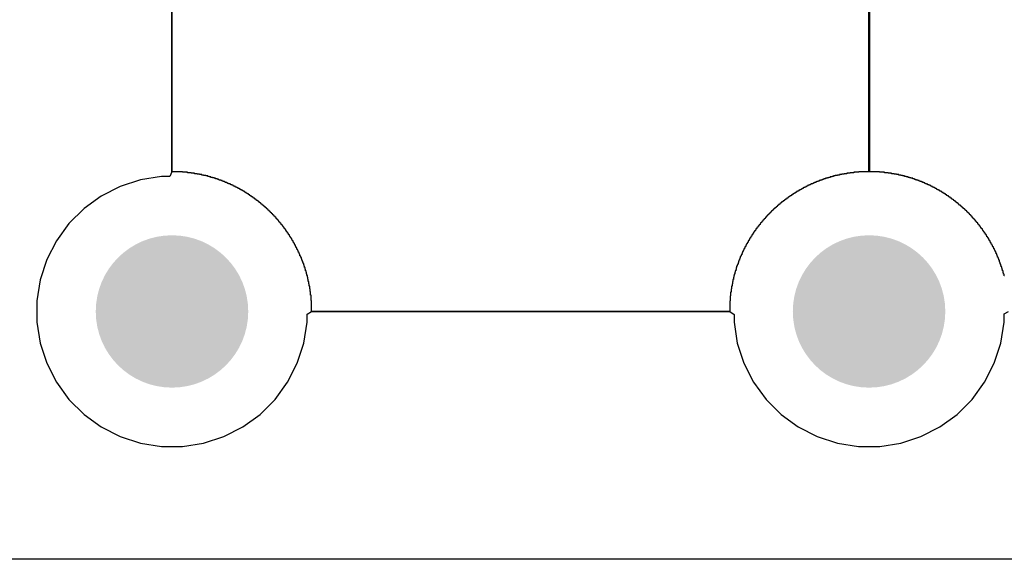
# Model space of a CAD drawing. Header units: inches. Extents: x 0 to 140, y 0 to 140.
# Tile 8 of 20: x 83 to 105, y 0 to 13. Entities that reach past the tile are written whole.
import ezdxf

# ---------------------------------------------------------------- set-up
doc = ezdxf.new("R2010")
doc.units = ezdxf.units.IN
doc.layers.add('BOTTOM', color=5, linetype='Continuous')
doc.layers.add('Pad Holes', color=156, linetype='Continuous')

msp = doc.modelspace()

# ---------------------------------------------------------------- hatches: boundary and pattern name
at = {"layer": 'BOTTOM'}
h = msp.add_hatch(color=5, dxfattribs=at)
edge = h.paths.add_edge_path()
edge.add_arc((86, 6), 1.5, 0, 360)
h = msp.add_hatch(color=5, dxfattribs=at)
edge = h.paths.add_edge_path()
edge.add_arc((102, 6), 1.5, 0, 360)
at = {"layer": 'Pad Holes'}
h = msp.add_hatch(color=7, dxfattribs=at)
edge = h.paths.add_edge_path()
edge.add_arc((86, 6), 1.75, 0, 360)
h = msp.add_hatch(color=7, dxfattribs=at)
edge = h.paths.add_edge_path()
edge.add_arc((102, 6), 1.75, 0, 360)

# ---------------------------------------------------------------- linework, layer by layer
at = {"layer": 'BOTTOM'}
for p, q in [((85.996, 10.265), (85.996, 18.806)), ((85.996, 18.773), (85.996, 10.265)), ((101.997, 9.207), (101.997, 18.806)), ((102.008, 18.806), (102.008, 9.207)), ((85.996, 10.255), (85.996, 10.265)), ((85.996, 10.265), (85.996, 9.227)), ((85.996, 9.207), (85.996, 10.255)), ((85.756, 9.1), (85.274, 9.023)), ((85.948, 9.1), (85.756, 9.1)), ((85.996, 9.207), (85.948, 9.1)), ((85.996, 9.227), (85.996, 9.207)), ((86.239, 9.207), (85.996, 9.207)), ((86.239, 9.196), (86.239, 9.207)), ((86.356, 9.196), (86.239, 9.196)), ((86.356, 9.186), (86.356, 9.196)), ((86.44, 9.186), (86.356, 9.186)), ((86.44, 9.175), (86.44, 9.186)), ((86.514, 9.175), (86.44, 9.175)), ((86.514, 9.165), (86.514, 9.175)), ((86.578, 9.165), (86.514, 9.165)), ((86.578, 9.154), (86.578, 9.165)), ((86.631, 9.154), (86.578, 9.154)), ((86.631, 9.144), (86.631, 9.154)), ((86.684, 9.144), (86.631, 9.144)), ((86.684, 9.133), (86.684, 9.144)), ((86.726, 9.133), (86.684, 9.133)), ((86.726, 9.122), (86.726, 9.133)), ((86.779, 9.122), (86.726, 9.122)), ((86.779, 9.112), (86.779, 9.122)), ((86.821, 9.112), (86.779, 9.112)), ((86.821, 9.101), (86.821, 9.112)), ((86.853, 9.101), (86.821, 9.101)), ((86.853, 9.091), (86.853, 9.101)), ((86.895, 9.091), (86.853, 9.091)), ((86.895, 9.08), (86.895, 9.091)), ((86.927, 9.08), (86.895, 9.08)), ((86.927, 9.069), (86.927, 9.08)), ((86.97, 9.069), (86.927, 9.069)), ((86.97, 9.059), (86.97, 9.069)), ((87.001, 9.059), (86.97, 9.059)), ((87.001, 9.048), (87.001, 9.059)), ((87.033, 9.048), (87.001, 9.048)), ((87.033, 9.038), (87.033, 9.048)), ((101.002, 9.048), (100.971, 9.048)), ((100.971, 9.048), (100.971, 9.038)), ((101.045, 9.059), (101.002, 9.059)), ((101.002, 9.059), (101.002, 9.048)), ((101.076, 9.069), (101.045, 9.069)), ((101.045, 9.069), (101.045, 9.059)), ((101.108, 9.08), (101.076, 9.08)), ((101.076, 9.08), (101.076, 9.069)), ((101.151, 9.091), (101.108, 9.091)), ((101.108, 9.091), (101.108, 9.08)), ((101.182, 9.101), (101.151, 9.101)), ((101.151, 9.101), (101.151, 9.091)), ((101.225, 9.112), (101.182, 9.112)), ((101.182, 9.112), (101.182, 9.101)), ((101.278, 9.122), (101.225, 9.122)), ((101.225, 9.122), (101.225, 9.112)), ((101.32, 9.133), (101.278, 9.133)), ((101.278, 9.133), (101.278, 9.122)), ((101.373, 9.144), (101.32, 9.144)), ((101.32, 9.144), (101.32, 9.133)), ((101.426, 9.154), (101.373, 9.154)), ((101.373, 9.154), (101.373, 9.144)), ((101.489, 9.165), (101.426, 9.165)), ((101.426, 9.165), (101.426, 9.154)), ((101.563, 9.175), (101.489, 9.175)), ((101.489, 9.175), (101.489, 9.165)), ((101.648, 9.186), (101.563, 9.186)), ((101.563, 9.186), (101.563, 9.175)), ((101.764, 9.196), (101.648, 9.196)), ((101.648, 9.196), (101.648, 9.186)), ((102.008, 9.207), (101.764, 9.207)), ((101.764, 9.207), (101.764, 9.196)), ((102.241, 9.207), (101.997, 9.207)), ((102.241, 9.196), (102.241, 9.207)), ((102.357, 9.196), (102.241, 9.196)), ((102.357, 9.186), (102.357, 9.196)), ((102.442, 9.186), (102.357, 9.186)), ((102.442, 9.175), (102.442, 9.186)), ((102.516, 9.175), (102.442, 9.175)), ((102.516, 9.165), (102.516, 9.175)), ((102.579, 9.165), (102.516, 9.165)), ((102.579, 9.154), (102.579, 9.165)), ((102.632, 9.154), (102.579, 9.154)), ((102.632, 9.144), (102.632, 9.154)), ((102.685, 9.144), (102.632, 9.144)), ((102.685, 9.133), (102.685, 9.144)), ((102.727, 9.133), (102.685, 9.133)), ((102.727, 9.122), (102.727, 9.133)), ((102.77, 9.122), (102.727, 9.122)), ((102.77, 9.112), (102.77, 9.122)), ((102.812, 9.112), (102.77, 9.112)), ((102.812, 9.101), (102.812, 9.112)), ((102.854, 9.101), (102.812, 9.101)), ((102.854, 9.091), (102.854, 9.101)), ((102.897, 9.091), (102.854, 9.091)), ((102.897, 9.08), (102.897, 9.091)), ((102.928, 9.08), (102.897, 9.08)), ((102.928, 9.069), (102.928, 9.08)), ((102.96, 9.069), (102.928, 9.069)), ((102.96, 9.059), (102.96, 9.069)), ((103.003, 9.059), (102.96, 9.059)), ((103.003, 9.048), (103.003, 9.059)), ((103.034, 9.048), (103.003, 9.048)), ((103.034, 9.038), (103.034, 9.048)), ((84.81, 8.873), (84.375, 8.651)), ((85.274, 9.023), (84.81, 8.873)), ((87.065, 9.038), (87.033, 9.038)), ((87.065, 9.027), (87.065, 9.038)), ((87.086, 9.027), (87.065, 9.027)), ((87.086, 9.017), (87.086, 9.027)), ((87.118, 9.017), (87.086, 9.017)), ((87.118, 9.006), (87.118, 9.017)), ((87.149, 9.006), (87.118, 9.006)), ((87.149, 8.995), (87.149, 9.006)), ((87.171, 8.995), (87.149, 8.995)), ((87.171, 8.985), (87.171, 8.995)), ((87.202, 8.985), (87.171, 8.985)), ((87.202, 8.974), (87.202, 8.985)), ((87.224, 8.974), (87.202, 8.974)), ((87.224, 8.964), (87.224, 8.974)), ((87.255, 8.964), (87.224, 8.964)), ((87.255, 8.953), (87.255, 8.964)), ((87.276, 8.953), (87.255, 8.953)), ((87.276, 8.942), (87.276, 8.953)), ((87.298, 8.942), (87.276, 8.942)), ((87.298, 8.932), (87.298, 8.942)), ((87.329, 8.932), (87.298, 8.932)), ((87.329, 8.921), (87.329, 8.932)), ((87.351, 8.921), (87.329, 8.921)), ((87.351, 8.911), (87.351, 8.921)), ((87.372, 8.911), (87.351, 8.911)), ((87.372, 8.9), (87.372, 8.911)), ((87.393, 8.9), (87.372, 8.9)), ((87.393, 8.89), (87.393, 8.9)), ((87.414, 8.89), (87.393, 8.89)), ((87.414, 8.879), (87.414, 8.89)), ((87.435, 8.879), (87.414, 8.879)), ((87.435, 8.868), (87.435, 8.879)), ((87.456, 8.868), (87.435, 8.868)), ((87.456, 8.858), (87.456, 8.868)), ((87.478, 8.858), (87.456, 8.858)), ((87.478, 8.847), (87.478, 8.858)), ((87.499, 8.847), (87.478, 8.847)), ((87.499, 8.837), (87.499, 8.847)), ((87.52, 8.837), (87.499, 8.837)), ((87.52, 8.826), (87.52, 8.837)), ((87.541, 8.826), (87.52, 8.826)), ((87.541, 8.815), (87.541, 8.826)), ((87.562, 8.815), (87.541, 8.815)), ((87.562, 8.805), (87.562, 8.815)), ((100.463, 8.815), (100.452, 8.815)), ((100.452, 8.815), (100.452, 8.805)), ((100.484, 8.826), (100.463, 8.826)), ((100.463, 8.826), (100.463, 8.815)), ((100.505, 8.837), (100.484, 8.837)), ((100.484, 8.837), (100.484, 8.826)), ((100.526, 8.847), (100.505, 8.847)), ((100.505, 8.847), (100.505, 8.837)), ((100.547, 8.858), (100.526, 8.858)), ((100.526, 8.858), (100.526, 8.847)), ((100.568, 8.868), (100.547, 8.868)), ((100.547, 8.868), (100.547, 8.858)), ((100.59, 8.879), (100.568, 8.879)), ((100.568, 8.879), (100.568, 8.868)), ((100.611, 8.89), (100.59, 8.89)), ((100.59, 8.89), (100.59, 8.879)), ((100.632, 8.9), (100.611, 8.9)), ((100.611, 8.9), (100.611, 8.89)), ((100.653, 8.911), (100.632, 8.911)), ((100.632, 8.911), (100.632, 8.9)), ((100.674, 8.921), (100.653, 8.921)), ((100.653, 8.921), (100.653, 8.911)), ((100.706, 8.932), (100.674, 8.932)), ((100.674, 8.932), (100.674, 8.921)), ((100.727, 8.942), (100.706, 8.942)), ((100.706, 8.942), (100.706, 8.932)), ((100.748, 8.953), (100.727, 8.953)), ((100.727, 8.953), (100.727, 8.942)), ((100.78, 8.964), (100.748, 8.964)), ((100.748, 8.964), (100.748, 8.953)), ((100.801, 8.974), (100.78, 8.974)), ((100.78, 8.974), (100.78, 8.964)), ((100.833, 8.985), (100.801, 8.985)), ((100.801, 8.985), (100.801, 8.974)), ((100.854, 8.995), (100.833, 8.995)), ((100.833, 8.995), (100.833, 8.985)), ((100.886, 9.006), (100.854, 9.006)), ((100.854, 9.006), (100.854, 8.995)), ((100.918, 9.017), (100.886, 9.017)), ((100.886, 9.017), (100.886, 9.006)), ((100.939, 9.027), (100.918, 9.027)), ((100.918, 9.027), (100.918, 9.017)), ((100.971, 9.038), (100.939, 9.038)), ((100.939, 9.038), (100.939, 9.027)), ((103.055, 9.038), (103.034, 9.038)), ((103.055, 9.027), (103.055, 9.038)), ((103.087, 9.027), (103.055, 9.027)), ((103.087, 9.017), (103.087, 9.027)), ((103.119, 9.017), (103.087, 9.017)), ((103.119, 9.006), (103.119, 9.017)), ((103.151, 9.006), (103.119, 9.006)), ((103.151, 8.995), (103.151, 9.006)), ((103.172, 8.995), (103.151, 8.995)), ((103.172, 8.985), (103.172, 8.995)), ((103.204, 8.985), (103.172, 8.985)), ((103.204, 8.974), (103.204, 8.985)), ((103.225, 8.974), (103.204, 8.974)), ((103.225, 8.964), (103.225, 8.974)), ((103.256, 8.964), (103.225, 8.964)), ((103.256, 8.953), (103.256, 8.964)), ((103.278, 8.953), (103.256, 8.953)), ((103.278, 8.942), (103.278, 8.953)), ((103.299, 8.942), (103.278, 8.942)), ((103.299, 8.932), (103.299, 8.942)), ((103.32, 8.932), (103.299, 8.932)), ((103.32, 8.921), (103.32, 8.932)), ((103.352, 8.921), (103.32, 8.921)), ((103.352, 8.911), (103.352, 8.921)), ((103.373, 8.911), (103.352, 8.911)), ((103.373, 8.9), (103.373, 8.911)), ((103.394, 8.9), (103.373, 8.9)), ((103.394, 8.89), (103.394, 8.9)), ((103.415, 8.89), (103.394, 8.89)), ((103.415, 8.879), (103.415, 8.89)), ((103.436, 8.879), (103.415, 8.879)), ((103.436, 8.868), (103.436, 8.879)), ((103.458, 8.868), (103.436, 8.868)), ((103.458, 8.858), (103.458, 8.868)), ((103.479, 8.858), (103.458, 8.858)), ((103.479, 8.847), (103.479, 8.858)), ((103.5, 8.847), (103.479, 8.847)), ((103.5, 8.837), (103.5, 8.847)), ((103.521, 8.837), (103.5, 8.837)), ((103.521, 8.826), (103.521, 8.837)), ((103.542, 8.826), (103.521, 8.826)), ((103.542, 8.815), (103.542, 8.826)), ((103.553, 8.815), (103.542, 8.815)), ((103.553, 8.805), (103.553, 8.815)), ((84.375, 8.651), (83.981, 8.364)), ((87.573, 8.805), (87.562, 8.805)), ((87.573, 8.794), (87.573, 8.805)), ((87.594, 8.794), (87.573, 8.794)), ((87.594, 8.784), (87.594, 8.794)), ((87.615, 8.784), (87.594, 8.784)), ((87.615, 8.773), (87.615, 8.784)), ((87.636, 8.773), (87.615, 8.773)), ((87.636, 8.763), (87.636, 8.773)), ((87.647, 8.763), (87.636, 8.763)), ((87.647, 8.752), (87.647, 8.763)), ((87.668, 8.752), (87.647, 8.752)), ((87.668, 8.741), (87.668, 8.752)), ((87.679, 8.741), (87.668, 8.741)), ((87.679, 8.731), (87.679, 8.741)), ((87.7, 8.731), (87.679, 8.731)), ((87.7, 8.72), (87.7, 8.731)), ((87.721, 8.72), (87.7, 8.72)), ((87.721, 8.71), (87.721, 8.72)), ((87.732, 8.71), (87.721, 8.71)), ((87.732, 8.699), (87.732, 8.71)), ((87.753, 8.699), (87.732, 8.699)), ((87.753, 8.688), (87.753, 8.699)), ((87.763, 8.688), (87.753, 8.688)), ((87.763, 8.678), (87.763, 8.688)), ((87.784, 8.678), (87.763, 8.678)), ((87.784, 8.667), (87.784, 8.678)), ((87.795, 8.667), (87.784, 8.667)), ((87.795, 8.657), (87.795, 8.667)), ((87.816, 8.657), (87.795, 8.657)), ((87.816, 8.646), (87.816, 8.657)), ((87.827, 8.646), (87.816, 8.646)), ((87.827, 8.636), (87.827, 8.646)), ((87.848, 8.636), (87.827, 8.636)), ((87.848, 8.625), (87.848, 8.636)), ((87.859, 8.625), (87.848, 8.625)), ((87.859, 8.614), (87.859, 8.625)), ((87.869, 8.614), (87.859, 8.614)), ((87.869, 8.604), (87.869, 8.614)), ((87.89, 8.604), (87.869, 8.604)), ((87.89, 8.593), (87.89, 8.604)), ((87.901, 8.593), (87.89, 8.593)), ((87.901, 8.583), (87.901, 8.593)), ((100.113, 8.593), (100.103, 8.593)), ((100.103, 8.593), (100.103, 8.583)), ((100.135, 8.604), (100.113, 8.604)), ((100.113, 8.604), (100.113, 8.593)), ((100.145, 8.614), (100.135, 8.614)), ((100.135, 8.614), (100.135, 8.604)), ((100.156, 8.625), (100.145, 8.625)), ((100.145, 8.625), (100.145, 8.614)), ((100.177, 8.636), (100.156, 8.636)), ((100.156, 8.636), (100.156, 8.625)), ((100.187, 8.646), (100.177, 8.646)), ((100.177, 8.646), (100.177, 8.636)), ((100.209, 8.657), (100.187, 8.657)), ((100.187, 8.657), (100.187, 8.646)), ((100.219, 8.667), (100.209, 8.667)), ((100.209, 8.667), (100.209, 8.657)), ((100.24, 8.678), (100.219, 8.678)), ((100.219, 8.678), (100.219, 8.667)), ((100.251, 8.688), (100.24, 8.688)), ((100.24, 8.688), (100.24, 8.678)), ((100.272, 8.699), (100.251, 8.699)), ((100.251, 8.699), (100.251, 8.688)), ((100.283, 8.71), (100.272, 8.71)), ((100.272, 8.71), (100.272, 8.699)), ((100.304, 8.72), (100.283, 8.72)), ((100.283, 8.72), (100.283, 8.71)), ((100.325, 8.731), (100.304, 8.731)), ((100.304, 8.731), (100.304, 8.72)), ((100.336, 8.741), (100.325, 8.741)), ((100.325, 8.741), (100.325, 8.731)), ((100.357, 8.752), (100.336, 8.752)), ((100.336, 8.752), (100.336, 8.741)), ((100.378, 8.763), (100.357, 8.763)), ((100.357, 8.763), (100.357, 8.752)), ((100.389, 8.773), (100.378, 8.773)), ((100.378, 8.773), (100.378, 8.763)), ((100.41, 8.784), (100.389, 8.784)), ((100.389, 8.784), (100.389, 8.773)), ((100.431, 8.794), (100.41, 8.794)), ((100.41, 8.794), (100.41, 8.784)), ((100.452, 8.805), (100.431, 8.805)), ((100.431, 8.805), (100.431, 8.794)), ((103.574, 8.805), (103.553, 8.805)), ((103.574, 8.794), (103.574, 8.805)), ((103.595, 8.794), (103.574, 8.794)), ((103.595, 8.784), (103.595, 8.794)), ((103.616, 8.784), (103.595, 8.784)), ((103.616, 8.773), (103.616, 8.784)), ((103.627, 8.773), (103.616, 8.773)), ((103.627, 8.763), (103.627, 8.773)), ((103.648, 8.763), (103.627, 8.763)), ((103.648, 8.752), (103.648, 8.763)), ((103.669, 8.752), (103.648, 8.752)), ((103.669, 8.741), (103.669, 8.752)), ((103.68, 8.741), (103.669, 8.741)), ((103.68, 8.731), (103.68, 8.741)), ((103.701, 8.731), (103.68, 8.731)), ((103.701, 8.72), (103.701, 8.731)), ((103.722, 8.72), (103.701, 8.72)), ((103.722, 8.71), (103.722, 8.72)), ((103.733, 8.71), (103.722, 8.71)), ((103.733, 8.699), (103.733, 8.71)), ((103.754, 8.699), (103.733, 8.699)), ((103.754, 8.688), (103.754, 8.699)), ((103.764, 8.688), (103.754, 8.688)), ((103.764, 8.678), (103.764, 8.688)), ((103.786, 8.678), (103.764, 8.678)), ((103.786, 8.667), (103.786, 8.678)), ((103.796, 8.667), (103.786, 8.667)), ((103.796, 8.657), (103.796, 8.667)), ((103.817, 8.657), (103.796, 8.657)), ((103.817, 8.646), (103.817, 8.657)), ((103.828, 8.646), (103.817, 8.646)), ((103.828, 8.636), (103.828, 8.646)), ((103.839, 8.636), (103.828, 8.636)), ((103.839, 8.625), (103.839, 8.636)), ((103.86, 8.625), (103.839, 8.625)), ((103.86, 8.614), (103.86, 8.625)), ((103.87, 8.614), (103.86, 8.614)), ((103.87, 8.604), (103.87, 8.614)), ((103.891, 8.604), (103.87, 8.604)), ((103.891, 8.593), (103.891, 8.604)), ((103.902, 8.593), (103.891, 8.593)), ((103.902, 8.583), (103.902, 8.593)), ((83.981, 8.364), (83.635, 8.019)), ((87.922, 8.583), (87.901, 8.583)), ((87.922, 8.572), (87.922, 8.583)), ((87.933, 8.572), (87.922, 8.572)), ((87.933, 8.561), (87.933, 8.572)), ((87.943, 8.561), (87.933, 8.561)), ((87.943, 8.551), (87.943, 8.561)), ((87.964, 8.551), (87.943, 8.551)), ((87.964, 8.54), (87.964, 8.551)), ((87.975, 8.54), (87.964, 8.54)), ((87.975, 8.53), (87.975, 8.54)), ((87.986, 8.53), (87.975, 8.53)), ((87.986, 8.519), (87.986, 8.53)), ((87.996, 8.519), (87.986, 8.519)), ((87.996, 8.509), (87.996, 8.519)), ((88.017, 8.509), (87.996, 8.509)), ((88.017, 8.498), (88.017, 8.509)), ((88.028, 8.498), (88.017, 8.498)), ((88.028, 8.487), (88.028, 8.498)), ((88.038, 8.487), (88.028, 8.487)), ((88.038, 8.477), (88.038, 8.487)), ((88.049, 8.477), (88.038, 8.477)), ((88.049, 8.466), (88.049, 8.477)), ((88.06, 8.466), (88.049, 8.466)), ((88.06, 8.456), (88.06, 8.466)), ((88.081, 8.456), (88.06, 8.456)), ((88.081, 8.445), (88.081, 8.456)), ((88.091, 8.445), (88.081, 8.445)), ((88.091, 8.435), (88.091, 8.445)), ((88.102, 8.435), (88.091, 8.435)), ((88.102, 8.424), (88.102, 8.435)), ((88.112, 8.424), (88.102, 8.424)), ((88.112, 8.413), (88.112, 8.424)), ((88.123, 8.413), (88.112, 8.413)), ((88.123, 8.403), (88.123, 8.413)), ((88.134, 8.403), (88.123, 8.403)), ((88.134, 8.392), (88.134, 8.403)), ((88.155, 8.392), (88.134, 8.392)), ((88.155, 8.382), (88.155, 8.392)), ((88.165, 8.382), (88.155, 8.382)), ((88.165, 8.371), (88.165, 8.382)), ((88.176, 8.371), (88.165, 8.371)), ((88.176, 8.36), (88.176, 8.371)), ((99.838, 8.371), (99.828, 8.371)), ((99.828, 8.371), (99.828, 8.36)), ((99.859, 8.382), (99.838, 8.382)), ((99.838, 8.382), (99.838, 8.371)), ((99.87, 8.392), (99.859, 8.392)), ((99.859, 8.392), (99.859, 8.382)), ((99.881, 8.403), (99.87, 8.403)), ((99.87, 8.403), (99.87, 8.392)), ((99.891, 8.413), (99.881, 8.413)), ((99.881, 8.413), (99.881, 8.403)), ((99.902, 8.424), (99.891, 8.424)), ((99.891, 8.424), (99.891, 8.413)), ((99.912, 8.435), (99.902, 8.435)), ((99.902, 8.435), (99.902, 8.424)), ((99.923, 8.445), (99.912, 8.445)), ((99.912, 8.445), (99.912, 8.435)), ((99.944, 8.456), (99.923, 8.456)), ((99.923, 8.456), (99.923, 8.445)), ((99.955, 8.466), (99.944, 8.466)), ((99.944, 8.466), (99.944, 8.456)), ((99.965, 8.477), (99.955, 8.477)), ((99.955, 8.477), (99.955, 8.466)), ((99.976, 8.487), (99.965, 8.487)), ((99.965, 8.487), (99.965, 8.477)), ((99.986, 8.498), (99.976, 8.498)), ((99.976, 8.498), (99.976, 8.487)), ((100.008, 8.509), (99.986, 8.509)), ((99.986, 8.509), (99.986, 8.498)), ((100.018, 8.519), (100.008, 8.519)), ((100.008, 8.519), (100.008, 8.509)), ((100.029, 8.53), (100.018, 8.53)), ((100.018, 8.53), (100.018, 8.519)), ((100.05, 8.54), (100.029, 8.54)), ((100.029, 8.54), (100.029, 8.53)), ((100.06, 8.551), (100.05, 8.551)), ((100.05, 8.551), (100.05, 8.54)), ((100.071, 8.561), (100.06, 8.561)), ((100.06, 8.561), (100.06, 8.551)), ((100.082, 8.572), (100.071, 8.572)), ((100.071, 8.572), (100.071, 8.561)), ((100.103, 8.583), (100.082, 8.583)), ((100.082, 8.583), (100.082, 8.572)), ((103.913, 8.583), (103.902, 8.583)), ((103.913, 8.572), (103.913, 8.583)), ((103.934, 8.572), (103.913, 8.572)), ((103.934, 8.561), (103.934, 8.572)), ((103.944, 8.561), (103.934, 8.561)), ((103.944, 8.551), (103.944, 8.561)), ((103.955, 8.551), (103.944, 8.551)), ((103.955, 8.54), (103.955, 8.551)), ((103.976, 8.54), (103.955, 8.54)), ((103.976, 8.53), (103.976, 8.54)), ((103.987, 8.53), (103.976, 8.53)), ((103.987, 8.519), (103.987, 8.53)), ((103.997, 8.519), (103.987, 8.519)), ((103.997, 8.509), (103.997, 8.519)), ((104.008, 8.509), (103.997, 8.509)), ((104.008, 8.498), (104.008, 8.509)), ((104.029, 8.498), (104.008, 8.498)), ((104.029, 8.487), (104.029, 8.498)), ((104.04, 8.487), (104.029, 8.487)), ((104.04, 8.477), (104.04, 8.487)), ((104.05, 8.477), (104.04, 8.477)), ((104.05, 8.466), (104.05, 8.477)), ((104.061, 8.466), (104.05, 8.466)), ((104.061, 8.456), (104.061, 8.466)), ((104.071, 8.456), (104.061, 8.456)), ((104.071, 8.445), (104.071, 8.456)), ((104.093, 8.445), (104.071, 8.445)), ((104.093, 8.435), (104.093, 8.445)), ((104.103, 8.435), (104.093, 8.435)), ((104.103, 8.424), (104.103, 8.435)), ((104.114, 8.424), (104.103, 8.424)), ((104.114, 8.413), (104.114, 8.424)), ((104.124, 8.413), (104.114, 8.413)), ((104.124, 8.403), (104.124, 8.413)), ((104.135, 8.403), (104.124, 8.403)), ((104.135, 8.392), (104.135, 8.403)), ((104.145, 8.392), (104.135, 8.392)), ((104.145, 8.382), (104.145, 8.392)), ((104.156, 8.382), (104.145, 8.382)), ((104.156, 8.371), (104.156, 8.382)), ((104.177, 8.371), (104.156, 8.371)), ((104.177, 8.36), (104.177, 8.371)), ((88.187, 8.36), (88.176, 8.36)), ((88.187, 8.35), (88.187, 8.36)), ((88.197, 8.35), (88.187, 8.35)), ((88.197, 8.339), (88.197, 8.35)), ((88.208, 8.339), (88.197, 8.339)), ((88.208, 8.329), (88.208, 8.339)), ((88.218, 8.329), (88.208, 8.329)), ((88.218, 8.318), (88.218, 8.329)), ((88.229, 8.318), (88.218, 8.318)), ((88.229, 8.308), (88.229, 8.318)), ((88.239, 8.308), (88.229, 8.308)), ((88.239, 8.297), (88.239, 8.308)), ((88.25, 8.297), (88.239, 8.297)), ((88.25, 8.286), (88.25, 8.297)), ((88.261, 8.286), (88.25, 8.286)), ((88.261, 8.276), (88.261, 8.286)), ((88.271, 8.276), (88.261, 8.276)), ((88.271, 8.265), (88.271, 8.276)), ((88.282, 8.265), (88.271, 8.265)), ((88.282, 8.255), (88.282, 8.265)), ((88.292, 8.255), (88.282, 8.255)), ((88.292, 8.244), (88.292, 8.255)), ((88.303, 8.244), (88.292, 8.244)), ((88.303, 8.233), (88.303, 8.244)), ((88.314, 8.233), (88.303, 8.233)), ((88.314, 8.223), (88.314, 8.233)), ((88.324, 8.223), (88.314, 8.223)), ((88.324, 8.212), (88.324, 8.223)), ((88.335, 8.212), (88.324, 8.212)), ((88.335, 8.202), (88.335, 8.212)), ((88.345, 8.202), (88.335, 8.202)), ((88.345, 8.191), (88.345, 8.202)), ((88.356, 8.191), (88.345, 8.191)), ((88.356, 8.181), (88.356, 8.191)), ((88.366, 8.181), (88.356, 8.181)), ((88.366, 8.17), (88.366, 8.181)), ((88.377, 8.17), (88.366, 8.17)), ((88.377, 8.159), (88.377, 8.17)), ((88.388, 8.159), (88.377, 8.159)), ((88.388, 8.138), (88.388, 8.159)), ((88.398, 8.138), (88.388, 8.138)), ((88.398, 8.128), (88.398, 8.138)), ((99.616, 8.138), (99.605, 8.138)), ((99.605, 8.138), (99.605, 8.128)), ((99.627, 8.149), (99.616, 8.149)), ((99.616, 8.149), (99.616, 8.138)), ((99.637, 8.17), (99.627, 8.17)), ((99.627, 8.17), (99.627, 8.149)), ((99.648, 8.181), (99.637, 8.181)), ((99.637, 8.181), (99.637, 8.17)), ((99.658, 8.191), (99.648, 8.191)), ((99.648, 8.191), (99.648, 8.181)), ((99.669, 8.202), (99.658, 8.202)), ((99.658, 8.202), (99.658, 8.191)), ((99.68, 8.212), (99.669, 8.212)), ((99.669, 8.212), (99.669, 8.202)), ((99.69, 8.223), (99.68, 8.223)), ((99.68, 8.223), (99.68, 8.212)), ((99.701, 8.233), (99.69, 8.233)), ((99.69, 8.233), (99.69, 8.223)), ((99.711, 8.244), (99.701, 8.244)), ((99.701, 8.244), (99.701, 8.233)), ((99.722, 8.255), (99.711, 8.255)), ((99.711, 8.255), (99.711, 8.244)), ((99.732, 8.265), (99.722, 8.265)), ((99.722, 8.265), (99.722, 8.255)), ((99.743, 8.276), (99.732, 8.276)), ((99.732, 8.276), (99.732, 8.265)), ((99.754, 8.286), (99.743, 8.286)), ((99.743, 8.286), (99.743, 8.276)), ((99.764, 8.297), (99.754, 8.297)), ((99.754, 8.297), (99.754, 8.286)), ((99.775, 8.308), (99.764, 8.308)), ((99.764, 8.308), (99.764, 8.297)), ((99.785, 8.318), (99.775, 8.318)), ((99.775, 8.318), (99.775, 8.308)), ((99.796, 8.329), (99.785, 8.329)), ((99.785, 8.329), (99.785, 8.318)), ((99.807, 8.339), (99.796, 8.339)), ((99.796, 8.339), (99.796, 8.329)), ((99.817, 8.35), (99.807, 8.35)), ((99.807, 8.35), (99.807, 8.339)), ((99.828, 8.36), (99.817, 8.36)), ((99.817, 8.36), (99.817, 8.35)), ((104.188, 8.36), (104.177, 8.36)), ((104.188, 8.35), (104.188, 8.36)), ((104.198, 8.35), (104.188, 8.35)), ((104.198, 8.339), (104.198, 8.35)), ((104.209, 8.339), (104.198, 8.339)), ((104.209, 8.329), (104.209, 8.339)), ((104.22, 8.329), (104.209, 8.329)), ((104.22, 8.318), (104.22, 8.329)), ((104.23, 8.318), (104.22, 8.318)), ((104.23, 8.308), (104.23, 8.318)), ((104.241, 8.308), (104.23, 8.308)), ((104.241, 8.297), (104.241, 8.308)), ((104.251, 8.297), (104.241, 8.297)), ((104.251, 8.286), (104.251, 8.297)), ((104.262, 8.286), (104.251, 8.286)), ((104.262, 8.276), (104.262, 8.286)), ((104.272, 8.276), (104.262, 8.276)), ((104.272, 8.265), (104.272, 8.276)), ((104.283, 8.265), (104.272, 8.265)), ((104.283, 8.255), (104.283, 8.265)), ((104.294, 8.255), (104.283, 8.255)), ((104.294, 8.244), (104.294, 8.255)), ((104.304, 8.244), (104.294, 8.244)), ((104.304, 8.233), (104.304, 8.244)), ((104.315, 8.233), (104.304, 8.233)), ((104.315, 8.223), (104.315, 8.233)), ((104.325, 8.223), (104.315, 8.223)), ((104.325, 8.212), (104.325, 8.223)), ((104.336, 8.212), (104.325, 8.212)), ((104.336, 8.202), (104.336, 8.212)), ((104.347, 8.202), (104.336, 8.202)), ((104.347, 8.191), (104.347, 8.202)), ((104.357, 8.191), (104.347, 8.191)), ((104.357, 8.181), (104.357, 8.191)), ((104.368, 8.181), (104.357, 8.181)), ((104.368, 8.159), (104.368, 8.181)), ((104.378, 8.159), (104.368, 8.159)), ((104.378, 8.149), (104.378, 8.159)), ((104.389, 8.149), (104.378, 8.149)), ((104.389, 8.138), (104.389, 8.149)), ((104.399, 8.138), (104.389, 8.138)), ((104.399, 8.128), (104.399, 8.138)), ((83.635, 8.019), (83.349, 7.624)), ((88.409, 8.128), (88.398, 8.128)), ((88.409, 8.117), (88.409, 8.128)), ((88.419, 8.117), (88.409, 8.117)), ((88.419, 8.106), (88.419, 8.117)), ((88.43, 8.106), (88.419, 8.106)), ((88.43, 8.096), (88.43, 8.106)), ((88.441, 8.096), (88.43, 8.096)), ((88.441, 8.085), (88.441, 8.096)), ((88.451, 8.085), (88.441, 8.085)), ((88.451, 8.064), (88.451, 8.085)), ((88.462, 8.064), (88.451, 8.064)), ((88.462, 8.054), (88.462, 8.064)), ((88.472, 8.054), (88.462, 8.054)), ((88.472, 8.043), (88.472, 8.054)), ((88.483, 8.043), (88.472, 8.043)), ((88.483, 8.032), (88.483, 8.043)), ((88.493, 8.032), (88.483, 8.032)), ((88.493, 8.022), (88.493, 8.032)), ((88.504, 8.022), (88.493, 8.022)), ((88.504, 8.001), (88.504, 8.022)), ((88.515, 8.001), (88.504, 8.001)), ((88.515, 7.99), (88.515, 8.001)), ((88.525, 7.99), (88.515, 7.99)), ((88.525, 7.979), (88.525, 7.99)), ((88.536, 7.979), (88.525, 7.979)), ((88.536, 7.969), (88.536, 7.979)), ((88.546, 7.969), (88.536, 7.969)), ((88.546, 7.948), (88.546, 7.969)), ((88.557, 7.948), (88.546, 7.948)), ((88.557, 7.937), (88.557, 7.948)), ((88.568, 7.937), (88.557, 7.937)), ((88.568, 7.927), (88.568, 7.937)), ((88.578, 7.927), (88.568, 7.927)), ((88.578, 7.905), (88.578, 7.927)), ((99.436, 7.927), (99.426, 7.927)), ((99.426, 7.927), (99.426, 7.905)), ((99.447, 7.937), (99.436, 7.937)), ((99.436, 7.937), (99.436, 7.927)), ((99.457, 7.948), (99.447, 7.948)), ((99.447, 7.948), (99.447, 7.937)), ((99.468, 7.958), (99.457, 7.958)), ((99.457, 7.958), (99.457, 7.948)), ((99.478, 7.979), (99.468, 7.979)), ((99.468, 7.979), (99.468, 7.958)), ((99.489, 7.99), (99.478, 7.99)), ((99.478, 7.99), (99.478, 7.979)), ((99.5, 8.001), (99.489, 8.001)), ((99.489, 8.001), (99.489, 7.99)), ((99.51, 8.022), (99.5, 8.022)), ((99.5, 8.022), (99.5, 8.001)), ((99.521, 8.032), (99.51, 8.032)), ((99.51, 8.032), (99.51, 8.022)), ((99.531, 8.043), (99.521, 8.043)), ((99.521, 8.043), (99.521, 8.032)), ((99.542, 8.054), (99.531, 8.054)), ((99.531, 8.054), (99.531, 8.043)), ((99.553, 8.064), (99.542, 8.064)), ((99.542, 8.064), (99.542, 8.054)), ((99.563, 8.085), (99.553, 8.085)), ((99.553, 8.085), (99.553, 8.064)), ((99.574, 8.096), (99.563, 8.096)), ((99.563, 8.096), (99.563, 8.085)), ((99.584, 8.106), (99.574, 8.106)), ((99.574, 8.106), (99.574, 8.096)), ((99.595, 8.117), (99.584, 8.117)), ((99.584, 8.117), (99.584, 8.106)), ((99.605, 8.128), (99.595, 8.128)), ((99.595, 8.128), (99.595, 8.117)), ((104.41, 8.128), (104.399, 8.128)), ((104.41, 8.117), (104.41, 8.128)), ((104.421, 8.117), (104.41, 8.117)), ((104.421, 8.106), (104.421, 8.117)), ((104.431, 8.106), (104.421, 8.106)), ((104.431, 8.096), (104.431, 8.106)), ((104.442, 8.096), (104.431, 8.096)), ((104.442, 8.075), (104.442, 8.096)), ((104.452, 8.075), (104.442, 8.075)), ((104.452, 8.064), (104.452, 8.075)), ((104.463, 8.064), (104.452, 8.064)), ((104.463, 8.054), (104.463, 8.064)), ((104.474, 8.054), (104.463, 8.054)), ((104.474, 8.043), (104.474, 8.054)), ((104.484, 8.043), (104.474, 8.043)), ((104.484, 8.032), (104.484, 8.043)), ((104.495, 8.032), (104.484, 8.032)), ((104.495, 8.011), (104.495, 8.032)), ((104.505, 8.011), (104.495, 8.011)), ((104.505, 8.001), (104.505, 8.011)), ((104.516, 8.001), (104.505, 8.001)), ((104.516, 7.99), (104.516, 8.001)), ((104.526, 7.99), (104.516, 7.99)), ((104.526, 7.979), (104.526, 7.99)), ((104.537, 7.979), (104.526, 7.979)), ((104.537, 7.958), (104.537, 7.979)), ((104.548, 7.958), (104.537, 7.958)), ((104.548, 7.948), (104.548, 7.958)), ((104.558, 7.948), (104.548, 7.948)), ((104.558, 7.937), (104.558, 7.948)), ((104.569, 7.937), (104.558, 7.937)), ((104.569, 7.916), (104.569, 7.937)), ((104.579, 7.916), (104.569, 7.916)), ((104.579, 7.905), (104.579, 7.916)), ((88.589, 7.905), (88.578, 7.905)), ((88.589, 7.895), (88.589, 7.905)), ((88.599, 7.895), (88.589, 7.895)), ((88.599, 7.884), (88.599, 7.895)), ((88.61, 7.884), (88.599, 7.884)), ((88.61, 7.863), (88.61, 7.884)), ((88.62, 7.863), (88.61, 7.863)), ((88.62, 7.852), (88.62, 7.863)), ((88.631, 7.852), (88.62, 7.852)), ((88.631, 7.831), (88.631, 7.852)), ((88.642, 7.831), (88.631, 7.831)), ((88.642, 7.821), (88.642, 7.831)), ((88.652, 7.821), (88.642, 7.821)), ((88.652, 7.8), (88.652, 7.821)), ((88.663, 7.8), (88.652, 7.8)), ((88.663, 7.789), (88.663, 7.8)), ((88.673, 7.789), (88.663, 7.789)), ((88.673, 7.768), (88.673, 7.789)), ((88.684, 7.768), (88.673, 7.768)), ((88.684, 7.757), (88.684, 7.768)), ((88.695, 7.757), (88.684, 7.757)), ((88.695, 7.736), (88.695, 7.757)), ((88.705, 7.736), (88.695, 7.736)), ((88.705, 7.725), (88.705, 7.736)), ((88.716, 7.725), (88.705, 7.725)), ((88.716, 7.704), (88.716, 7.725)), ((88.726, 7.704), (88.716, 7.704)), ((88.726, 7.694), (88.726, 7.704)), ((88.737, 7.694), (88.726, 7.694)), ((88.737, 7.673), (88.737, 7.694)), ((99.288, 7.704), (99.277, 7.704)), ((99.277, 7.704), (99.277, 7.683)), ((99.299, 7.725), (99.288, 7.725)), ((99.288, 7.725), (99.288, 7.704)), ((99.309, 7.736), (99.299, 7.736)), ((99.299, 7.736), (99.299, 7.725)), ((99.32, 7.757), (99.309, 7.757)), ((99.309, 7.757), (99.309, 7.736)), ((99.33, 7.768), (99.32, 7.768)), ((99.32, 7.768), (99.32, 7.757)), ((99.341, 7.789), (99.33, 7.789)), ((99.33, 7.789), (99.33, 7.768)), ((99.351, 7.8), (99.341, 7.8)), ((99.341, 7.8), (99.341, 7.789)), ((99.362, 7.821), (99.351, 7.821)), ((99.351, 7.821), (99.351, 7.8)), ((99.373, 7.831), (99.362, 7.831)), ((99.362, 7.831), (99.362, 7.821)), ((99.383, 7.852), (99.373, 7.852)), ((99.373, 7.852), (99.373, 7.831)), ((99.394, 7.863), (99.383, 7.863)), ((99.383, 7.863), (99.383, 7.852)), ((99.404, 7.874), (99.394, 7.874)), ((99.394, 7.874), (99.394, 7.863)), ((99.415, 7.895), (99.404, 7.895)), ((99.404, 7.895), (99.404, 7.874)), ((99.426, 7.905), (99.415, 7.905)), ((99.415, 7.905), (99.415, 7.895)), ((104.59, 7.905), (104.579, 7.905)), ((104.59, 7.895), (104.59, 7.905)), ((104.601, 7.895), (104.59, 7.895)), ((104.601, 7.874), (104.601, 7.895)), ((104.611, 7.874), (104.601, 7.874)), ((104.611, 7.863), (104.611, 7.874)), ((104.622, 7.863), (104.611, 7.863)), ((104.622, 7.842), (104.622, 7.863)), ((104.632, 7.842), (104.622, 7.842)), ((104.632, 7.831), (104.632, 7.842)), ((104.643, 7.831), (104.632, 7.831)), ((104.643, 7.821), (104.643, 7.831)), ((104.653, 7.821), (104.643, 7.821)), ((104.653, 7.8), (104.653, 7.821)), ((104.664, 7.8), (104.653, 7.8)), ((104.664, 7.789), (104.664, 7.8)), ((104.675, 7.789), (104.664, 7.789)), ((104.675, 7.768), (104.675, 7.789)), ((104.685, 7.768), (104.675, 7.768)), ((104.685, 7.757), (104.685, 7.768)), ((104.696, 7.757), (104.685, 7.757)), ((104.696, 7.736), (104.696, 7.757)), ((104.706, 7.736), (104.696, 7.736)), ((104.706, 7.715), (104.706, 7.736)), ((104.717, 7.715), (104.706, 7.715)), ((104.717, 7.704), (104.717, 7.715)), ((104.728, 7.704), (104.717, 7.704)), ((104.728, 7.683), (104.728, 7.704)), ((83.349, 7.624), (83.127, 7.19)), ((88.747, 7.673), (88.737, 7.673)), ((88.747, 7.651), (88.747, 7.673)), ((88.758, 7.651), (88.747, 7.651)), ((88.758, 7.641), (88.758, 7.651)), ((88.769, 7.641), (88.758, 7.641)), ((88.769, 7.62), (88.769, 7.641)), ((88.779, 7.62), (88.769, 7.62)), ((88.779, 7.598), (88.779, 7.62)), ((88.79, 7.598), (88.779, 7.598)), ((88.79, 7.577), (88.79, 7.598)), ((88.8, 7.577), (88.79, 7.577)), ((88.8, 7.567), (88.8, 7.577)), ((88.811, 7.567), (88.8, 7.567)), ((88.811, 7.546), (88.811, 7.567)), ((88.822, 7.546), (88.811, 7.546)), ((88.822, 7.524), (88.822, 7.546)), ((88.832, 7.524), (88.822, 7.524)), ((88.832, 7.503), (88.832, 7.524)), ((88.843, 7.503), (88.832, 7.503)), ((88.843, 7.482), (88.843, 7.503)), ((88.853, 7.482), (88.843, 7.482)), ((88.853, 7.461), (88.853, 7.482)), ((88.864, 7.461), (88.853, 7.461)), ((88.864, 7.44), (88.864, 7.461)), ((99.15, 7.461), (99.14, 7.461)), ((99.14, 7.461), (99.14, 7.44)), ((99.161, 7.482), (99.15, 7.482)), ((99.15, 7.482), (99.15, 7.461)), ((99.172, 7.503), (99.161, 7.503)), ((99.161, 7.503), (99.161, 7.482)), ((99.182, 7.524), (99.172, 7.524)), ((99.172, 7.524), (99.172, 7.503)), ((99.193, 7.546), (99.182, 7.546)), ((99.182, 7.546), (99.182, 7.524)), ((99.203, 7.556), (99.193, 7.556)), ((99.193, 7.556), (99.193, 7.546)), ((99.214, 7.577), (99.203, 7.577)), ((99.203, 7.577), (99.203, 7.556)), ((99.224, 7.598), (99.214, 7.598)), ((99.214, 7.598), (99.214, 7.577)), ((99.235, 7.62), (99.224, 7.62)), ((99.224, 7.62), (99.224, 7.598)), ((99.246, 7.63), (99.235, 7.63)), ((99.235, 7.63), (99.235, 7.62)), ((99.256, 7.651), (99.246, 7.651)), ((99.246, 7.651), (99.246, 7.63)), ((99.267, 7.673), (99.256, 7.673)), ((99.256, 7.673), (99.256, 7.651)), ((99.277, 7.683), (99.267, 7.683)), ((99.267, 7.683), (99.267, 7.673)), ((104.738, 7.683), (104.728, 7.683)), ((104.738, 7.673), (104.738, 7.683)), ((104.749, 7.673), (104.738, 7.673)), ((104.749, 7.651), (104.749, 7.673)), ((104.759, 7.651), (104.749, 7.651)), ((104.759, 7.63), (104.759, 7.651)), ((104.77, 7.63), (104.759, 7.63)), ((104.77, 7.62), (104.77, 7.63)), ((104.78, 7.62), (104.77, 7.62)), ((104.78, 7.598), (104.78, 7.62)), ((104.791, 7.598), (104.78, 7.598)), ((104.791, 7.577), (104.791, 7.598)), ((104.802, 7.577), (104.791, 7.577)), ((104.802, 7.556), (104.802, 7.577)), ((104.812, 7.556), (104.802, 7.556)), ((104.812, 7.535), (104.812, 7.556)), ((104.823, 7.535), (104.812, 7.535)), ((104.823, 7.524), (104.823, 7.535)), ((104.833, 7.524), (104.823, 7.524)), ((104.833, 7.503), (104.833, 7.524)), ((104.844, 7.503), (104.833, 7.503)), ((104.844, 7.482), (104.844, 7.503)), ((104.855, 7.482), (104.844, 7.482)), ((104.855, 7.461), (104.855, 7.482)), ((104.865, 7.461), (104.855, 7.461)), ((104.865, 7.44), (104.865, 7.461)), ((88.874, 7.44), (88.864, 7.44)), ((88.874, 7.419), (88.874, 7.44)), ((88.885, 7.419), (88.874, 7.419)), ((88.885, 7.397), (88.885, 7.419)), ((88.896, 7.397), (88.885, 7.397)), ((88.896, 7.376), (88.896, 7.397)), ((88.906, 7.376), (88.896, 7.376)), ((88.906, 7.355), (88.906, 7.376)), ((88.917, 7.355), (88.906, 7.355)), ((88.917, 7.334), (88.917, 7.355)), ((88.927, 7.334), (88.917, 7.334)), ((88.927, 7.313), (88.927, 7.334)), ((88.938, 7.313), (88.927, 7.313)), ((88.938, 7.281), (88.938, 7.313)), ((88.949, 7.281), (88.938, 7.281)), ((88.949, 7.26), (88.949, 7.281)), ((88.959, 7.26), (88.949, 7.26)), ((88.959, 7.239), (88.959, 7.26)), ((88.97, 7.239), (88.959, 7.239)), ((88.97, 7.207), (88.97, 7.239)), ((99.055, 7.26), (99.045, 7.26)), ((99.045, 7.26), (99.045, 7.228)), ((99.066, 7.281), (99.055, 7.281)), ((99.055, 7.281), (99.055, 7.26)), ((99.076, 7.302), (99.066, 7.302)), ((99.066, 7.302), (99.066, 7.281)), ((99.087, 7.334), (99.076, 7.334)), ((99.076, 7.334), (99.076, 7.302)), ((99.097, 7.355), (99.087, 7.355)), ((99.087, 7.355), (99.087, 7.334)), ((99.108, 7.376), (99.097, 7.376)), ((99.097, 7.376), (99.097, 7.355)), ((99.119, 7.397), (99.108, 7.397)), ((99.108, 7.397), (99.108, 7.376)), ((99.129, 7.419), (99.119, 7.419)), ((99.119, 7.419), (99.119, 7.397)), ((99.14, 7.44), (99.129, 7.44)), ((99.129, 7.44), (99.129, 7.419)), ((104.876, 7.44), (104.865, 7.44)), ((104.876, 7.419), (104.876, 7.44)), ((104.886, 7.419), (104.876, 7.419)), ((104.886, 7.397), (104.886, 7.419)), ((104.897, 7.397), (104.886, 7.397)), ((104.897, 7.376), (104.897, 7.397)), ((104.907, 7.376), (104.897, 7.376)), ((104.907, 7.355), (104.907, 7.376)), ((104.918, 7.355), (104.907, 7.355)), ((104.918, 7.323), (104.918, 7.355)), ((104.929, 7.323), (104.918, 7.323)), ((104.929, 7.302), (104.929, 7.323)), ((104.939, 7.302), (104.929, 7.302)), ((104.939, 7.281), (104.939, 7.302)), ((104.95, 7.281), (104.939, 7.281)), ((104.95, 7.249), (104.95, 7.281)), ((104.96, 7.249), (104.95, 7.249)), ((104.96, 7.228), (104.96, 7.249)), ((83.127, 7.19), (82.976, 6.726)), ((88.98, 7.207), (88.97, 7.207)), ((88.98, 7.186), (88.98, 7.207)), ((88.991, 7.186), (88.98, 7.186)), ((88.991, 7.154), (88.991, 7.186)), ((89.001, 7.154), (88.991, 7.154)), ((89.001, 7.122), (89.001, 7.154)), ((89.012, 7.122), (89.001, 7.122)), ((89.012, 7.101), (89.012, 7.122)), ((89.023, 7.101), (89.012, 7.101)), ((89.023, 7.069), (89.023, 7.101)), ((89.033, 7.069), (89.023, 7.069)), ((89.033, 7.038), (89.033, 7.069)), ((89.044, 7.038), (89.033, 7.038)), ((89.044, 7.006), (89.044, 7.038)), ((98.97, 7.038), (98.96, 7.038)), ((98.96, 7.038), (98.96, 7.006)), ((98.981, 7.069), (98.97, 7.069)), ((98.97, 7.069), (98.97, 7.038)), ((98.992, 7.09), (98.981, 7.09)), ((98.981, 7.09), (98.981, 7.069)), ((99.002, 7.122), (98.992, 7.122)), ((98.992, 7.122), (98.992, 7.09)), ((99.013, 7.154), (99.002, 7.154)), ((99.002, 7.154), (99.002, 7.122)), ((99.023, 7.175), (99.013, 7.175)), ((99.013, 7.175), (99.013, 7.154)), ((99.034, 7.207), (99.023, 7.207)), ((99.023, 7.207), (99.023, 7.175)), ((99.045, 7.228), (99.034, 7.228)), ((99.034, 7.228), (99.034, 7.207)), ((104.971, 7.228), (104.96, 7.228)), ((104.971, 7.207), (104.971, 7.228)), ((104.981, 7.207), (104.971, 7.207)), ((104.981, 7.175), (104.981, 7.207)), ((104.992, 7.175), (104.981, 7.175)), ((104.992, 7.143), (104.992, 7.175)), ((105.003, 7.143), (104.992, 7.143)), ((105.003, 7.122), (105.003, 7.143)), ((105.013, 7.122), (105.003, 7.122)), ((105.013, 7.09), (105.013, 7.122)), ((105.024, 7.09), (105.013, 7.09)), ((105.024, 7.059), (105.024, 7.09)), ((105.034, 7.059), (105.024, 7.059)), ((105.034, 7.027), (105.034, 7.059)), ((105.045, 7.027), (105.034, 7.027)), ((105.045, 6.995), (105.045, 7.027)), ((89.054, 7.006), (89.044, 7.006)), ((89.054, 6.974), (89.054, 7.006)), ((89.065, 6.974), (89.054, 6.974)), ((89.065, 6.932), (89.065, 6.974)), ((89.076, 6.932), (89.065, 6.932)), ((89.076, 6.9), (89.076, 6.932)), ((89.086, 6.9), (89.076, 6.9)), ((89.086, 6.868), (89.086, 6.9)), ((89.097, 6.868), (89.086, 6.868)), ((89.097, 6.826), (89.097, 6.868)), ((89.107, 6.826), (89.097, 6.826)), ((89.107, 6.784), (89.107, 6.826)), ((89.118, 6.784), (89.107, 6.784)), ((89.118, 6.741), (89.118, 6.784)), ((98.896, 6.784), (98.886, 6.784)), ((98.886, 6.784), (98.886, 6.731)), ((98.907, 6.826), (98.896, 6.826)), ((98.896, 6.826), (98.896, 6.784)), ((98.918, 6.858), (98.907, 6.858)), ((98.907, 6.858), (98.907, 6.826)), ((98.928, 6.9), (98.918, 6.9)), ((98.918, 6.9), (98.918, 6.858)), ((98.939, 6.932), (98.928, 6.932)), ((98.928, 6.932), (98.928, 6.9)), ((98.949, 6.963), (98.939, 6.963)), ((98.939, 6.963), (98.939, 6.932)), ((98.96, 7.006), (98.949, 7.006)), ((98.949, 7.006), (98.949, 6.963)), ((105.056, 6.995), (105.045, 6.995)), ((105.056, 6.963), (105.056, 6.995)), ((105.066, 6.963), (105.056, 6.963)), ((105.066, 6.932), (105.066, 6.963)), ((105.077, 6.932), (105.066, 6.932)), ((105.077, 6.889), (105.077, 6.932)), ((105.087, 6.889), (105.077, 6.889)), ((105.087, 6.858), (105.087, 6.889)), ((105.098, 6.858), (105.087, 6.858)), ((105.098, 6.815), (105.098, 6.858)), ((105.108, 6.815), (105.098, 6.815)), ((82.976, 6.726), (82.9, 6.244)), ((89.128, 6.741), (89.118, 6.741)), ((89.128, 6.688), (89.128, 6.741)), ((89.139, 6.688), (89.128, 6.688)), ((89.139, 6.635), (89.139, 6.688)), ((89.15, 6.635), (89.139, 6.635)), ((89.15, 6.583), (89.15, 6.635)), ((89.16, 6.583), (89.15, 6.583)), ((89.16, 6.519), (89.16, 6.583)), ((98.854, 6.583), (98.843, 6.583)), ((98.843, 6.583), (98.843, 6.519)), ((98.865, 6.635), (98.854, 6.635)), ((98.854, 6.635), (98.854, 6.583)), ((98.875, 6.688), (98.865, 6.688)), ((98.865, 6.688), (98.865, 6.635)), ((98.886, 6.731), (98.875, 6.731)), ((98.875, 6.731), (98.875, 6.688)), ((89.171, 6.519), (89.16, 6.519)), ((89.171, 6.456), (89.171, 6.519)), ((89.181, 6.456), (89.171, 6.456)), ((89.181, 6.371), (89.181, 6.456)), ((89.192, 6.371), (89.181, 6.371)), ((89.192, 6.254), (89.192, 6.371)), ((98.822, 6.36), (98.812, 6.36)), ((98.812, 6.36), (98.812, 6.244)), ((98.833, 6.445), (98.822, 6.445)), ((98.822, 6.445), (98.822, 6.36)), ((98.843, 6.519), (98.833, 6.519)), ((98.833, 6.519), (98.833, 6.445)), ((82.9, 6.244), (82.9, 5.756)), ((89.203, 6.254), (89.192, 6.254)), ((89.203, 6), (89.203, 6.254)), ((98.812, 6.244), (98.801, 6.244)), ((98.801, 6.244), (98.801, 6)), ((89.1, 5.941), (89.203, 6)), ((89.1, 5.756), (89.1, 5.941)), ((98.801, 6), (89.203, 6)), ((89.203, 6), (89.227, 6)), ((89.227, 6), (98.773, 6)), ((98.773, 6), (98.801, 6)), ((98.801, 6), (98.9, 5.933)), ((98.9, 5.933), (98.9, 5.756)), ((105.1, 5.944), (105.204, 6)), ((105.1, 5.756), (105.1, 5.944)), ((82.9, 5.756), (82.976, 5.274)), ((89.024, 5.274), (89.1, 5.756)), ((98.9, 5.756), (98.976, 5.274)), ((105.024, 5.274), (105.1, 5.756)), ((82.976, 5.274), (83.127, 4.81)), ((88.873, 4.81), (89.024, 5.274)), ((98.976, 5.274), (99.127, 4.81)), ((104.873, 4.81), (105.024, 5.274)), ((83.127, 4.81), (83.349, 4.375)), ((88.651, 4.375), (88.873, 4.81)), ((99.127, 4.81), (99.349, 4.375)), ((104.651, 4.375), (104.873, 4.81)), ((83.349, 4.375), (83.635, 3.98)), ((88.365, 3.98), (88.651, 4.375)), ((99.349, 4.375), (99.635, 3.98)), ((104.365, 3.98), (104.651, 4.375)), ((83.635, 3.98), (83.981, 3.635)), ((88.02, 3.635), (88.365, 3.98)), ((99.635, 3.98), (99.981, 3.635)), ((104.02, 3.635), (104.365, 3.98)), ((83.981, 3.635), (84.375, 3.348)), ((87.625, 3.348), (88.02, 3.635)), ((99.981, 3.635), (100.375, 3.348)), ((103.625, 3.348), (104.02, 3.635)), ((84.375, 3.348), (84.81, 3.127)), ((87.19, 3.127), (87.625, 3.348)), ((100.375, 3.348), (100.81, 3.127)), ((103.19, 3.127), (103.625, 3.348)), ((84.81, 3.127), (85.274, 2.976)), ((85.274, 2.976), (85.756, 2.9)), ((86.244, 2.9), (86.726, 2.976)), ((86.726, 2.976), (87.19, 3.127)), ((100.81, 3.127), (101.274, 2.976)), ((101.274, 2.976), (101.756, 2.9)), ((102.244, 2.9), (102.726, 2.976)), ((102.726, 2.976), (103.19, 3.127)), ((85.756, 2.9), (86.244, 2.9)), ((101.756, 2.9), (102.244, 2.9)), ((134.28, 0.306), (5.72, 0.306))]:
    msp.add_line(p, q, dxfattribs=at)

doc.saveas('drawing.dxf')
